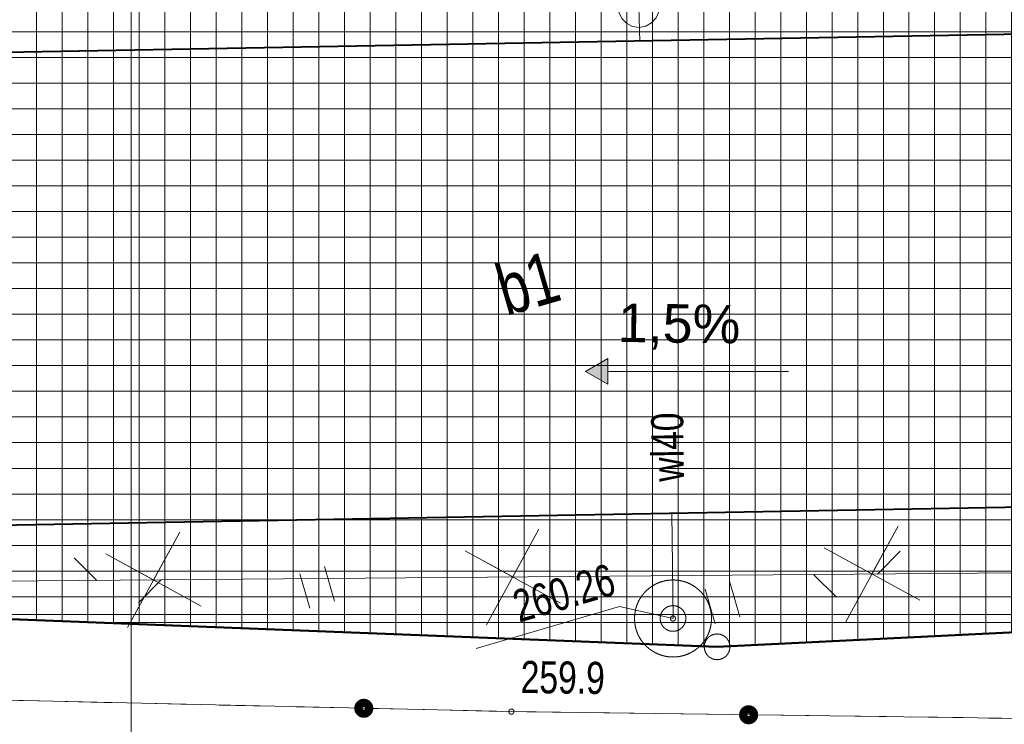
# Model space of a CAD drawing. Header units: millimetres. Extents: x -105537 to 923666, y -162842 to 175608.
# Tile 11 of 41: x 12670 to 31858, y -17484 to -3764. Entities that reach past the tile are written whole.
import ezdxf
from ezdxf.xclip import XClip

# ---------------------------------------------------------------- set-up
doc = ezdxf.new("R2010")
doc.units = ezdxf.units.MM
doc.header["$MEASUREMENT"] = 0
doc.header["$XCLIPFRAME"] = 0
for name, pattern in [('1054', [2000, 1500, -500]), ('1086', [1500, 1000, -500]), ('Wipeout_Contour', [1000, 0, -1000])]:
    doc.linetypes.add(name, pattern=pattern)
for name, color, linetype in [('A__!REF_RYSUNKI', 7, 'Continuous'), ('Nowe_01-PZT-WYPEŁNIENIA', 7, 'Continuous'), ('Nowe_199-Z Wymiary i opisy', 7, 'Continuous'), ('Nowe_A__STROPY', 7, 'Continuous'), ('Nowe_A_WYM_SYTUACJA', 7, 'Continuous')]:
    doc.layers.add(name, color=color, linetype=linetype)
for name, color, linetype, lineweight in [('Nowe_01-PZT-WYPEŁNIENIA_Nr_pióra__18', 9, 'Continuous', 13), ('Nowe_03-PZT-LINIE RÓŻNE_Nr_pióra__224', 6, 'Continuous', 40), ('Nowe_199-Z Wymiary i opisy_Nr_pióra__1', 7, 'Continuous', 13), ('Nowe_A__STROPY_Nr_pióra__89', 7, 'Continuous', 13), ('Nowe_A_WYM_SYTUACJA_Nr_pióra__1', 7, 'Continuous', 13), ('Nowe_A_WYM_SYTUACJA_Nr_pióra__45', 7, 'Continuous', 15), ('Nowe_A_WYM_SYTUACJA_Nr_pióra__85', 7, 'Continuous', 13), ('Wadowice Wałowa mdcp500_2_EGB_Budynek_Nr_pióra__7', 7, 'Continuous', 18), ('Wadowice Wałowa mdcp500_2_EGB_DzialkaEwidencyjna_Nr_pióra__3', 3, 'Continuous', 18), ('Wadowice Wałowa mdcp500_2_EGB_PunktGraniczny_Nr_pióra__3', 3, 'Continuous', 18), ('Wadowice Wałowa mdcp500_2_GES_PrzewodKanalizacyjny_Nr_pióra__34', 34, 'Continuous', 18), ('Wadowice Wałowa mdcp500_2_GES_PrzewodTelekomunikacyjny_Nr_pióra__30', 30, 'Continuous', 18), ('Wadowice Wałowa mdcp500_2_GES_PrzewodWodociagowy_Nr_pióra__5', 5, 'Continuous', 18), ('Wadowice Wałowa mdcp500_2_GES_Rzedna_Nr_pióra__5', 5, 'Continuous', 18), ('Wadowice Wałowa mdcp500_2_GES_UrzadzeniaSiecKanalizacyjna_Nr_pióra__34', 34, 'Continuous', 18), ('Wadowice Wałowa mdcp500_2_GES_UrzadzeniaSiecWodociagowa_Nr_pióra__5', 5, 'Continuous', 18), ('Wadowice Wałowa mdcp500_2_OT_Komunikacja_Nr_pióra__7', 7, 'Continuous', 18), ('Wadowice Wałowa mdcp500_2_OT_Ogrodzenia_Nr_pióra__7', 7, 'Continuous', 18), ('Wadowice Wałowa mdcp500_2_OT_Rzedna_Nr_pióra__7', 7, 'Continuous', 18), ('Wadowice Wałowa mdcp500_2_OT_ZagospodarowanieTerenu_Nr_pióra__7', 7, 'Continuous', 18)]:
    doc.layers.add(name, color=color, linetype=linetype, lineweight=lineweight)
for name, color, linetype, lineweight, true_color in [('Nowe_01-PZT-WYPEŁNIENIA_Nr_pióra__249', 7, 'Continuous', 13, 0x595959), ('Nowe_01-PZT-WYPEŁNIENIA_Nr_pióra__95', 7, 'Continuous', 50, 0xe1e100), ('Nowe_199-Z Wymiary i opisy_Nr_pióra__58', 7, 'Continuous', 20, 0xdf0000), ('Nowe_A_TER_GRANICA_Nr_pióra__221', 7, 'Continuous', 50, 0xbcc01d), ('Nowe_A_TER_UZBROJENIE_Nr_pióra__58', 7, 'Continuous', 20, 0xdf0000)]:
    doc.layers.add(name, color=color, linetype=linetype, lineweight=lineweight, true_color=true_color)
doc.styles.add('STYL_AUTOMATYCZNY_4', font='arial.ttf')
doc.styles.add('STYL_AUTOMATYCZNY_5', font='arial.ttf')
doc.styles.add('STYL_AUTOMATYCZNY_6', font='arial.ttf', dxfattribs={"width": 0.75})
doc.linetypes.add('X', pattern='A,0,[1,PAB.6.2 PROJEKT ZAGOSPODAROWANIA TERENU1.Shx,S=78.395049,R=0,X=0,Y=0],-9877.776146,0', length=9877.776146)
doc.dimstyles.new('STYL_AUTOMATYCZNY__1', dxfattribs={"dimtxt": 1000, "dimasz": 570, "dimexe": 0.18, "dimexo": 0.0625, "dimgap": 0, "dimtad": 1, "dimlfac": 0.001, "dimzin": 0, "dimdsep": 46, "dimtxsty": 'STYL_AUTOMATYCZNY_5', "dimblk": 'ARROWHEAD_11', "dimblk1": 'ARROWHEAD_11', "dimblk2": 'ARROWHEAD_11', "dimcen": 0.09, "dimse1": 1, "dimse2": 1, "dimclrd": 7, "dimclre": 7, "dimclrt": 7, "dimadec": 0, "dimazin": 0, "dimtfac": 1, "dimtdec": 4, "dimtmove": 0, "dimatfit": 3, "dimfxl": 1, "dimtolj": 1, "dimtzin": 0, "dimarcsym": 0})

# ---------------------------------------------------------------- blocks, each defined once
blk = doc.blocks.new('Wypełnienie_1_1')
at = {"color": 254, "linetype": 'Wipeout_Contour', "lineweight": 0, "ltscale": 110494.15238}
blk.add_wipeout([(-6905, -14680), (49, -14951), (-9, 0), (-500, 0), (-510, 15000), (13319, 15000), (13400, 19233), (-7211, 18978)], dxfattribs=at).dxf.layer = 'Nowe_01-PZT-WYPEŁNIENIA'
blk = doc.blocks.new('Strop_2_1', base_point=(-12989, -15343))
at = {"layer": 'Nowe_A__STROPY_Nr_pióra__89', "color": 7, "linetype": 'Continuous', "lineweight": 13, "flags": 128}
blk.add_lwpolyline([(-12989, -15343), (49383, -15343), (49383, 26682), (-12989, 26682)], close=True, dxfattribs=at)
blk = doc.blocks.new('Linia_12_1', base_point=(23698, -10614))
at = {"layer": 'Nowe_199-Z Wymiary i opisy', "linetype": 'Continuous', "lineweight": 0, "true_color": 0x000000}
blk.add_hatch(color=18, dxfattribs=at).paths.add_polyline_path([(23698, -10614), (24131, -10864), (24131, -10364)])
at = {"layer": 'Nowe_199-Z Wymiary i opisy_Nr_pióra__1', "color": 7, "linetype": 'Continuous', "lineweight": 13}
for p, q in [((23698, -10614), (24131, -10364)), ((24131, -10364), (24131, -10864)), ((23698, -10614), (24131, -10864)), ((24131, -10614), (27652, -10614))]:
    blk.add_line(p, q, dxfattribs=at)
blk = doc.blocks.new('*D92')
at = {"layer": 'Nowe_A_WYM_SYTUACJA_Nr_pióra__45', "linetype": 'Continuous', "lineweight": 15}
for points in [[(14693, 150), (14704, 93), (14737, 44), (14786, 11), (14843, 0), (14900, 11), (14949, 44), (14982, 93), (14993, 150), (14982, 207), (14949, 256), (14900, 289), (14843, 300), (14786, 289), (14737, 256), (14704, 207)], [(14693, -46398), (14704, -46455), (14737, -46504), (14786, -46537), (14843, -46548), (14900, -46537), (14949, -46504), (14982, -46455), (14993, -46398), (14982, -46341), (14949, -46292), (14900, -46259), (14843, -46248), (14786, -46259), (14737, -46292), (14704, -46341)]]:
    blk.add_hatch(color=7, dxfattribs=at).paths.add_polyline_path(points)
at = {"layer": 'Nowe_A_WYM_SYTUACJA_Nr_pióra__45', "color": 7, "linetype": 'Continuous', "lineweight": 15}
for centre in [(14843, 150), (14843, -46398)]:
    blk.add_circle(centre, 150, dxfattribs=at)
at = {"layer": 'Nowe_A_WYM_SYTUACJA_Nr_pióra__85', "color": 7, "linetype": 'Continuous', "lineweight": 13}
for p, q in [((14843, 300), (14843, 450)), ((14693, 150), (14281, 150)), ((14843, -46248), (14843, 0)), ((15406, 150), (14993, 150)), ((14693, -46398), (14281, -46398)), ((15406, -46398), (14993, -46398)), ((14843, -46698), (14843, -46548))]:
    blk.add_line(p, q, dxfattribs=at)
at = {"layer": 'Nowe_A_WYM_SYTUACJA_Nr_pióra__1', "color": 7, "lineweight": 13, "insert": (14643, -24840), "char_height": 1000, "attachment_point": 7, "rotation": 90, "style": 'STYL_AUTOMATYCZNY_5'}
blk.add_mtext('\\A1;{\\pql;\\fArial|b1|i0|c238|p0;\\W1.000000;46,55}', dxfattribs=at)
blk = doc.blocks.new('ARROWHEAD_11')
at = {"color": 0, "linetype": 'Continuous', "lineweight": 0}
blk.add_line((0, 0), (-1, 0), dxfattribs=at)
at = {"color": 0, "linetype": 'Continuous', "lineweight": 0, "const_width": 0.25, "flags": 128}
blk.add_lwpolyline([(-0.125, 0, 1), (0.125, 0, 1)], format="xyb", close=True, dxfattribs=at)
blk = doc.blocks.new('Rysunek_3_2', base_point=(-5551989123, -7375062639))
at = {"layer": 'Wadowice Wałowa mdcp500_2_EGB_Budynek_Nr_pióra__7', "color": 7, "linetype": 'Continuous', "lineweight": 18, "flags": 128}
blk.add_lwpolyline([(46140, -8809), (43816, -8840), (43873, -13042), (1701, -13797), (1563, -4599), (43754, -3838), (43790, -6536), (46103, -6466)], close=True, dxfattribs=at)
at = {"layer": 'Wadowice Wałowa mdcp500_2_EGB_DzialkaEwidencyjna_Nr_pióra__3', "color": 3, "linetype": 'Continuous', "lineweight": 18, "flags": 128}
for points in [[(-7211, 18978), (-6905, -14680), (26261, -15975), (72069, -13723), (72003, -7275), (58811, -7722), (58549, 8659), (51814, 10790), (44561, 15989), (43932, 16826), (43847, 30884), (13284, 30177), (13400, 19233)], [(72353, -21598), (72069, -13723), (26261, -15975), (-6905, -14680), (-6866, -18678), (55554, -21138)]]:
    blk.add_lwpolyline(points, close=True, dxfattribs=at)
at = {"layer": 'Wadowice Wałowa mdcp500_2_EGB_PunktGraniczny_Nr_pióra__3', "color": 3, "linetype": 'Continuous', "lineweight": 18}
blk.add_circle((26261, -15975), 250, dxfattribs=at)
at = {"layer": 'Wadowice Wałowa mdcp500_2_GES_PrzewodKanalizacyjny_Nr_pióra__34', "color": 34, "linetype": 'Continuous', "lineweight": 18, "flags": 128}
blk.add_lwpolyline([(24753, -4186), (24735, -3515), (14346, -2750), (12741, -2853), (11605, -2673)], dxfattribs=at)
at = {"layer": 'Wadowice Wałowa mdcp500_2_GES_PrzewodTelekomunikacyjny_Nr_pióra__30', "color": 30, "linetype": 'Continuous', "lineweight": 18}
for p, q in [((29390, -14556), (29829, -14111)), ((14174, -14681), (13729, -14242)), ((28140, -14566), (28586, -15005)), ((15424, -14671), (14986, -15116))]:
    blk.add_line(p, q, dxfattribs=at)
at = {"layer": 'Wadowice Wałowa mdcp500_2_GES_PrzewodTelekomunikacyjny_Nr_pióra__30', "color": 30, "linetype": 'Continuous', "lineweight": 18, "flags": 128}
blk.add_lwpolyline([(-1706, 17384), (-2075, -14814), (45640, -14423)], dxfattribs=at)
at = {"layer": 'Wadowice Wałowa mdcp500_2_GES_PrzewodWodociagowy_Nr_pióra__5', "color": 5, "linetype": 'Continuous', "lineweight": 18, "flags": 128}
blk.add_lwpolyline([(25402, -15423), (25376, -13368)], dxfattribs=at)
at = {"layer": 'Wadowice Wałowa mdcp500_2_GES_Rzedna_Nr_pióra__5', "color": 5, "linetype": 'Continuous', "lineweight": 18, "flags": 128}
blk.add_lwpolyline([(25402, -15423), (24359, -15192), (21564, -16006)], dxfattribs=at)
at = {"layer": 'Wadowice Wałowa mdcp500_2_GES_Rzedna_Nr_pióra__5', "color": 5, "linetype": 'Continuous', "lineweight": 18}
blk.add_circle((25402, -15423), 50, dxfattribs=at)
at = {"layer": 'Wadowice Wałowa mdcp500_2_GES_UrzadzeniaSiecKanalizacyjna_Nr_pióra__34', "color": 34, "linetype": 'Continuous', "lineweight": 18, "flags": 128}
blk.add_lwpolyline([(24494, -3834), (24403, -3739), (24348, -3619), (24335, -3488), (24366, -3360), (24436, -3248), (24539, -3166), (24662, -3121), (24794, -3119), (24919, -3160), (25024, -3239), (25098, -3348), (25133, -3475), (25124, -3607), (25073, -3728), (24985, -3826), (24871, -3891), (24741, -3915), (24611, -3895)], close=True, dxfattribs=at)
at = {"layer": 'Wadowice Wałowa mdcp500_2_GES_UrzadzeniaSiecWodociagowa_Nr_pióra__5', "color": 5, "linetype": 'Continuous', "lineweight": 18}
for radius in [750, 250]:
    blk.add_circle((25402, -15423), radius, dxfattribs=at)
at = {"layer": 'Wadowice Wałowa mdcp500_2_OT_Komunikacja_Nr_pióra__7', "color": 7, "linetype": '1054', "lineweight": 18, "flags": 128}
blk.add_lwpolyline([(-38095, 48301), (-28168, 51765), (-22562, 50794), (-25475, 32583), (-19910, 31642), (-16613, 52434), (-13628, 54949), (4160, 54600), (17763, 54313), (17874, 48388), (23247, 48037), (43755, 48147), (43716, 54250), (44022, 55203), (44317, 55227), (44222, 33670), (44269, 15383), (44009, 15453), (43752, 15264), (43714, 12638), (43742, 6678), (43715, -808), (29167, -1067), (29202, -3047), (43718, -2786), (43754, -3838), (1563, -4599), (-2392, -5074), (-2519, -4923), (-32394, -6273), (-40563, -6153), (-49205, 485), (-41484, 46168)], close=True, dxfattribs=at)
at = {"layer": 'Wadowice Wałowa mdcp500_2_OT_Ogrodzenia_Nr_pióra__7', "color": 7, "linetype": 'Continuous', "lineweight": 18, "flags": 128}
blk.add_lwpolyline([(-45576, -10040), (-44910, -11648), (-41471, -14656), (-39494, -15653), (-37191, -16336), (-15106, -16600), (-6837, -16701), (4661, -16841), (22253, -17236), (44233, -17531), (44309, -12821)], dxfattribs=at)
at = {"layer": 'Wadowice Wałowa mdcp500_2_OT_Ogrodzenia_Nr_pióra__7', "color": 7, "linetype": 'Continuous', "lineweight": 18}
for centre, radius in [((19376, -17172), 175), ((19376, -17172), 158), ((19376, -17172), 140), ((19376, -17172), 122), ((19376, -17172), 105), ((19376, -17172), 87.5), ((19376, -17172), 70), ((19376, -17172), 52.5), ((19376, -17172), 35), ((26875, -17298), 175), ((26875, -17298), 158), ((26875, -17298), 140), ((26875, -17298), 122), ((26875, -17298), 105), ((26875, -17298), 87.5), ((26875, -17298), 70), ((26875, -17298), 52.5), ((26875, -17298), 35)]:
    blk.add_circle(centre, radius, dxfattribs=at)
at = {"layer": 'Wadowice Wałowa mdcp500_2_OT_Rzedna_Nr_pióra__7', "color": 7, "linetype": 'Continuous', "lineweight": 18}
blk.add_circle((22253, -17236), 50, dxfattribs=at)
at = {"layer": 'Wadowice Wałowa mdcp500_2_OT_ZagospodarowanieTerenu_Nr_pióra__7', "color": 7, "linetype": 'Continuous', "lineweight": 18}
for p, q in [((18324, -15225), (18128, -14553)), ((18324, -15225), (18128, -14553)), ((18804, -15085), (18608, -14413)), ((18804, -15085), (18608, -14413)), ((26704, -15388), (26508, -14716)), ((26704, -15388), (26508, -14716)), ((26224, -15528), (26028, -14855)), ((26224, -15528), (26028, -14855))]:
    blk.add_line(p, q, dxfattribs=at)
at = {"layer": 'Wadowice Wałowa mdcp500_2_OT_ZagospodarowanieTerenu_Nr_pióra__7', "color": 7, "linetype": '1086', "lineweight": 18, "flags": 128}
blk.add_lwpolyline([(47118, -16888), (47185, -11432), (46242, -11414), (46140, -8809), (43816, -8840), (43873, -13042), (1701, -13797), (-2300, -13900), (-2439, -15066), (-32750, -14240), (-41314, -14339), (-41471, -14656), (-39494, -15653), (-37191, -16336), (-15106, -16600), (-6837, -16701), (4661, -16841), (22253, -17236), (44233, -17531)], close=True, dxfattribs=at)
at = {"layer": 'Wadowice Wałowa mdcp500_2_EGB_Budynek_Nr_pióra__7', "color": 7, "linetype": 'Continuous', "lineweight": 18, "insert": (21872, -8576), "char_height": 1000, "attachment_point": 1, "rotation": 16.2415, "style": 'STYL_AUTOMATYCZNY_6'}
blk.add_mtext('\\A1;{\\pql;\\fArial|b0|i0|c238|p0;\\W0.750000;b1}', dxfattribs=at)
at = {"layer": 'Wadowice Wałowa mdcp500_2_GES_PrzewodWodociagowy_Nr_pióra__5', "color": 5, "linetype": 'Continuous', "lineweight": 18, "insert": (25308, -12759), "char_height": 625, "attachment_point": 4, "rotation": 90.7174, "style": 'STYL_AUTOMATYCZNY_6'}
blk.add_mtext('\\A1;{\\pql;\\fArial|b0|i0|c238|p0;\\W0.750000;wl40}', dxfattribs=at)
at = {"layer": 'Wadowice Wałowa mdcp500_2_GES_Rzedna_Nr_pióra__5', "color": 5, "linetype": 'Continuous', "lineweight": 18, "insert": (22404, -15513), "char_height": 625, "attachment_point": 7, "rotation": 16.2415, "style": 'STYL_AUTOMATYCZNY_6'}
blk.add_mtext('\\A1;{\\pql;\\fArial|b0|i0|c238|p0;\\W0.750000;260.26}', dxfattribs=at)
at = {"layer": 'Wadowice Wałowa mdcp500_2_OT_Rzedna_Nr_pióra__7', "color": 7, "linetype": 'Continuous', "lineweight": 18, "insert": (22430, -16882), "char_height": 625, "attachment_point": 7, "rotation": 359.2327, "style": 'STYL_AUTOMATYCZNY_6'}
blk.add_mtext('\\A1;{\\pql;\\fArial|b0|i0|c238|p0;\\W0.750000;259.9}', dxfattribs=at)

msp = doc.modelspace()

# ---------------------------------------------------------------- hatches: boundary and pattern name
at = {"layer": 'Nowe_01-PZT-WYPEŁNIENIA_Nr_pióra__18', "linetype": 'Continuous', "lineweight": 13}
h = msp.add_hatch(dxfattribs=at)
h.set_pattern_fill('Siatka_50x50_0001', color=9, style=0, pattern_type=2)
h.set_pattern_definition([(0, (0, 0), (0, 500), []), (90, (0, 0), (-500, 0), [])])
h.paths.add_polyline_path([(-184.236, -18027.891), (4569.444, -18065.255), (7554.494, -18112.6, -0.500069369), (6389.114, -15934.551, -0.302155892), (7522.379, -15243.133), (26260.529, -15975.15), (44272.183, -15089.744), (72068.868, -13723.331), (57320.046, -8895.707), (57149.339, 6063.549), (56159.937, 6671.073), (56124.967, 9428.206), (51798.798, 10801.337), (48345.188, 13276.629), (44300.68, 15058.952), (44218.786, 15382.962), (44250.893, 16401.486), (43931.658, 16826.273), (43846.655, 30883.501), (13284.423, 30177.497), (13400.043, 19233.058), (13444.763, 15000), (36500, 15000), (36500, 0), (0, 0), (49.07, -14951.184), (276.737, -14960.078, -0.402677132), (1428.612, -16157.229, -0.373220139)])
h.paths.add_polyline_path([(43704.623, -2238.054), (43714.982, -821.629), (43815.663, -8840.491), (43873.089, -13042.11), (43736.422, -3838.389)], flags=0)

# ---------------------------------------------------------------- linework, layer by layer
at = {"layer": 'Nowe_01-PZT-WYPEŁNIENIA_Nr_pióra__249', "color": 251, "linetype": 'Continuous', "lineweight": 13, "true_color": 0x595959, "flags": 128}
msp.add_lwpolyline([(36500, 0), (0, 0), (49.07, -14951.184), (276.737, -14960.078, -0.402677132), (1428.612, -16157.229, -0.373220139), (-184.236, -18027.891), (4569.444, -18065.255), (7554.494, -18112.6, -0.500069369), (6389.114, -15934.551, -0.302155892), (7522.379, -15243.133), (26260.529, -15975.15), (44272.183, -15089.744)], format="xyb", dxfattribs=at)
at = {"layer": 'Nowe_A_TER_UZBROJENIE_Nr_pióra__58', "color": 12, "linetype": 'Continuous', "lineweight": 20, "true_color": 0xdf0000}
for points in [[(14768.715, -15601.582), (15789.324, -13741.915), (15279.02, -14671.749), (14349.186, -14161.444), (16208.853, -15182.053)], [(21768.481, -15544.252), (22789.089, -13684.586), (22278.785, -14614.419), (21348.952, -14104.115), (23208.618, -15124.723)], [(28768.246, -15486.923), (29788.854, -13627.257), (29278.55, -14557.09), (28348.717, -14046.786), (30208.383, -15067.394)]]:
    msp.add_lwpolyline(points, dxfattribs=at)

# ---------------------------------------------------------------- block references
at = {"layer": 'Nowe_199-Z Wymiary i opisy', "color": 7, "linetype": 'Continuous', "lineweight": 13}
msp.add_blockref('Linia_12_1', (23697.676, -10613.718), dxfattribs=at)

# ---------------------------------------------------------------- texts
at = {"layer": 'Nowe_199-Z Wymiary i opisy_Nr_pióra__58', "color": 12, "linetype": 'Continuous', "lineweight": 20, "true_color": 0xdf0000, "insert": (25526.474, -9303.51), "char_height": 750, "attachment_point": 2, "rotation": 359.2303005, "style": 'STYL_AUTOMATYCZNY_4'}
msp.add_mtext('\\A1;{\\pqc;\\fArial|b0|i0|c238|p0;\\W1.000000;1,5\\fArial|b0|i0|c238|p0;\\W1.000000;%}', dxfattribs=at)

# ---------------------------------------------------------------- next in the draw order: block references
at = {"layer": 'Nowe_01-PZT-WYPEŁNIENIA_Nr_pióra__95', "color": 52, "linetype": 'Continuous', "lineweight": 50, "true_color": 0xe1e100}
msp.add_blockref('Wypełnienie_1_1', (0, 0), dxfattribs=at)

# ---------------------------------------------------------------- next in the draw order: linework, layer by layer
at = {"layer": 'Nowe_03-PZT-LINIE RÓŻNE_Nr_pióra__224', "color": 6, "linetype": 'X', "lineweight": 40}
msp.add_lwpolyline([(1563.048, -4598.671), (-2391.907, -5073.778), (-2299.594, -13900.209), (1701.24, -13797.117), (43873.089, -13042.11), (43815.663, -8840.491), (46139.674, -8809.251), (46102.84, -6466.039), (43790.017, -6535.682), (43754.099, -3838.07)], close=True, dxfattribs=at)
at = {"layer": 'Nowe_A_TER_GRANICA_Nr_pióra__221', "color": 52, "linetype": 'Continuous', "lineweight": 50, "true_color": 0xbcc01d}
msp.add_lwpolyline([(-7211.241, 18978.2), (-6905.449, -14679.502), (26260.529, -15975.15), (44272.183, -15089.744), (72068.868, -13723.331), (72002.577, -7274.509), (58811.23, -7721.795), (58549.387, 8658.691), (51798.798, 10801.337), (44560.984, 15988.867), (43931.658, 16826.273), (43846.655, 30883.501), (13284.423, 30177.497)], dxfattribs=at)

# ---------------------------------------------------------------- next in the draw order: block references
at = {"layer": 'A__!REF_RYSUNKI', "color": 7, "linetype": 'Continuous', "lineweight": 13}
ref = msp.add_blockref('Rysunek_3_2', (-5551989123.249, -7375062639.407), dxfattribs=at)
XClip(ref).set_block_clipping_path([(-61241.4531575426, -107607.1502755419), (18474.2309784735, -84385.0293576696), (39659.2429552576, -157107.8322890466), (251319.9927157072, -95448.5543467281), (195865.5394707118, 94912.5971797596), (119370.7429366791, 72628.7588867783), (110592.302622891, 102762.9304267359), (-104289.334739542, 40165.3698595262)])
at = {"layer": 'Nowe_A__STROPY', "color": 7, "linetype": 'Continuous', "lineweight": 13}
msp.add_blockref('Strop_2_1', (-12989.279, -15342.714), dxfattribs=at)

# ---------------------------------------------------------------- next in the draw order: dimensions: what is measured, and where the dimension line sits
at = {"layer": 'Nowe_A_WYM_SYTUACJA', "color": 7, "linetype": 'Continuous', "lineweight": 13}
dim = msp.add_linear_dim(base=(14843.007, 150), p1=(14012.535, -46398.03), p2=(18000, 150), angle=90, dimstyle='STYL_AUTOMATYCZNY__1', dxfattribs=at)
dim.commit()
dim.dimension.update_dxf_attribs({"geometry": '*D92', "text_midpoint": (14143.007, -23164.88), "dimtype": 160, "text_rotation": 90})

doc.saveas('drawing.dxf')
